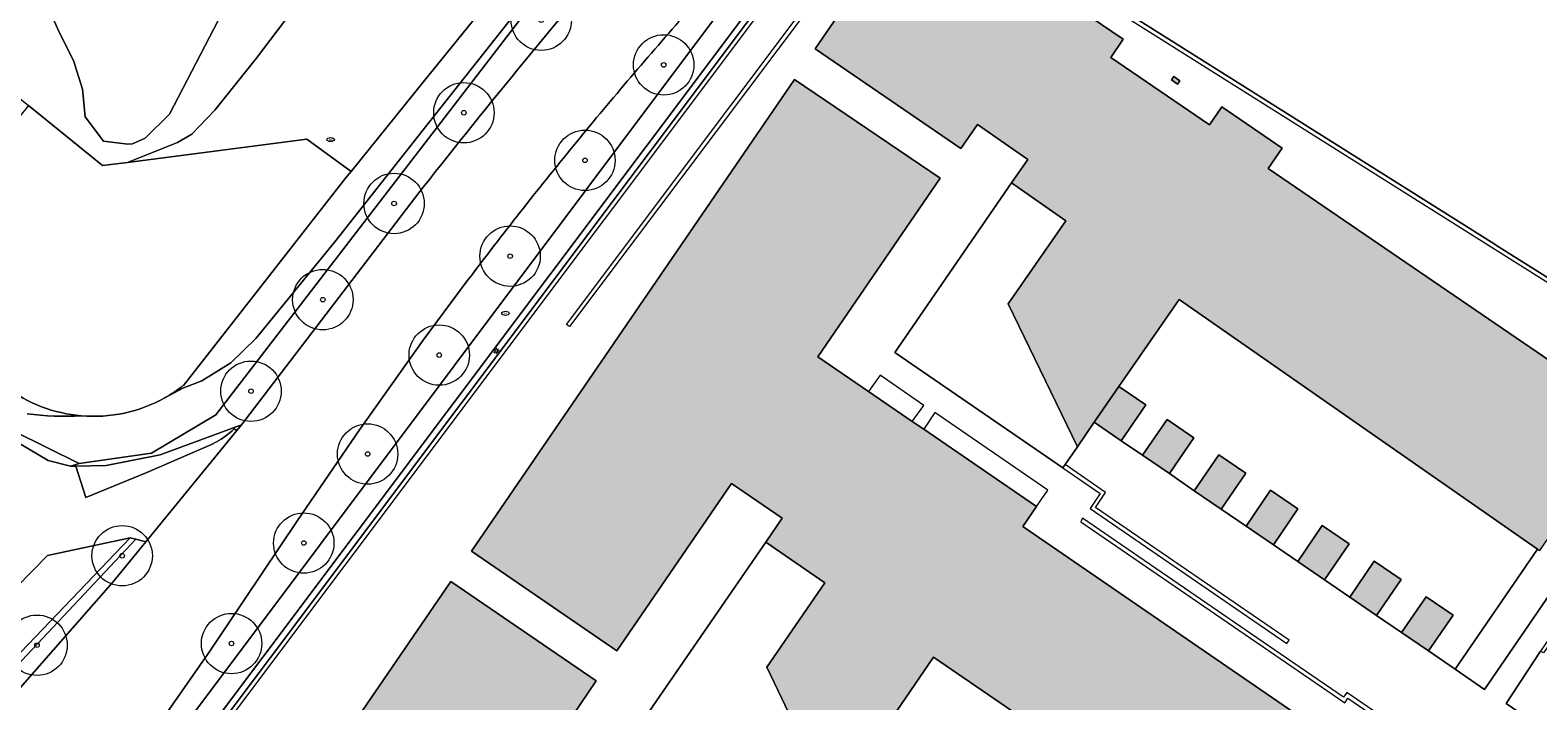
# Model space of a CAD drawing. Header units: metres. Extents: x 187482 to 189800, y 333582 to 335019.
# Tile 89 of 256: x 187967 to 188092, y 334391 to 334447. Entities that reach past the tile are written whole.
import ezdxf
from ezdxf.enums import TextEntityAlignment as Align

# ---------------------------------------------------------------- set-up
doc = ezdxf.new("R2010")
doc.units = ezdxf.units.M
doc.layers.get('0').update_dxf_attribs({"color": 252, "lineweight": 18})
for name, color, linetype, lineweight in [('B-WE-GR-BEPLANTING_CULTUUR_HEESTERS-GV', 252, 'Continuous', 18), ('B-WE-GR-BOOM-S', 252, 'Continuous', 18), ('B-WE-GR-HAAG-G', 252, 'GR-HAAG1-SO', 18), ('B-WE-IE-MEUBILAIR-S', 252, 'Continuous', 18), ('B-WE-IE-TERREINAFSCHEIDING_KUNSTMATIG_MUUR-G', 252, 'IE-TERREINAFSCHEIDING_KUNSTMATIG-SO', 18), ('B-WE-OG-BEBOUWING-GV', 252, 'Continuous', 18), ('B-WE-OG-TERREIN_ERF-GV', 252, 'Continuous', 18), ('B-WE-VH-GESLOTENVERHARDING_ASFALT-GV', 252, 'Continuous', 18), ('B-WE-VH-OPENVERHARDING_TEGEL-GV', 252, 'Continuous', 18)]:
    doc.layers.add(name, color=color, linetype=linetype, lineweight=lineweight)
doc.layers.add('B-WE-OG-BEBOUWING-V', color=7, linetype='Continuous', lineweight=18, true_color=0xf0f0f0)
doc.styles.add('NLCS-ISO', font='NLCS-ISO.ttf')
doc.linetypes.add('GR-HAAG1-SO', pattern='A,6,[176,NLCS.SHX,S=0.125,R=0,X=0,Y=0],-2', length=8)
doc.linetypes.add('IE-TERREINAFSCHEIDING_KUNSTMATIG-SO', pattern='A,4,[82,NLCS.SHX,S=0.75,R=90,X=0,Y=0],4,-2', length=10)

# ---------------------------------------------------------------- blocks, each defined once
blk = doc.blocks.new('SIE-MEUBILAIR_PAAL_LICHTMAST-SO')
for points in [[(-0.62, 0), (-1, 0)], [(-0.71, 0.71), (-0.44, 0.44)], [(0, 1), (0, 0.62)], [(0.44, 0.44), (0.71, 0.71)], [(1, 0), (0.62, 0)], [(-0.71, -0.71), (-0.44, -0.44)], [(0, -0.62), (0, -1)], [(0.44, -0.44), (0.71, -0.71)]]:
    blk.add_lwpolyline(points)
blk.add_circle((0, 0), 0.5)
blk = doc.blocks.new('SIE-MEUBILAIR_PUT_BRANDKRAAN-SO')
blk.add_ellipse((0, 0), major_axis=(1.25, 0), ratio=0.54)
at = {"style": 'NLCS-ISO'}
blk.add_text('bk', height=0.75, dxfattribs=at).set_placement((0.03, 0), align=Align.MIDDLE_CENTER)
blk = doc.blocks.new('SGR-BOOM_GBKN-SO')
at = {"color": 0, "linetype": 'ByBlock', "lineweight": 18}
for radius in [2, 0.15]:
    blk.add_circle((0, 0), radius, dxfattribs=at)

msp = doc.modelspace()

# ---------------------------------------------------------------- hatches: boundary and pattern name
at = {"layer": 'B-WE-OG-BEBOUWING-V'}
h = msp.add_hatch(color=256, dxfattribs=at)
h.dxf.hatch_style = 1
h.paths.add_polyline_path([(188070.412, 334404.119), (188072.445, 334407.09), (188070.175, 334408.643), (188068.142, 334405.672)], flags=16)
h.paths.add_polyline_path([(188066.095, 334407.073), (188068.127, 334410.044), (188065.89, 334411.574), (188063.857, 334408.603)], flags=16)
h.paths.add_polyline_path([(188057.805, 334412.743), (188059.838, 334415.714), (188057.609, 334417.239), (188055.576, 334414.268)], flags=16)
h.paths.add_polyline_path([(188061.793, 334410.015), (188063.826, 334412.986), (188061.596, 334414.511), (188059.564, 334411.54)], flags=16)
h.paths.add_polyline_path([(188074.648, 334401.221), (188076.681, 334404.193), (188074.46, 334405.712), (188072.427, 334402.741)], flags=16)
h.paths.add_polyline_path([(188045.975, 334453.542), (188046.645, 334453.077), (188046.847, 334453.367), (188046.177, 334453.832)], flags=16)
h.paths.add_polyline_path([(188062.47, 334442.253), (188062.672, 334442.543), (188062.167, 334442.896), (188061.964, 334442.607)], flags=16)
h.paths.add_polyline_path([(188055.576, 334414.268), (188057.609, 334417.239), (188062.605, 334424.419), (188092.295, 334403.761), (188092.435, 334403.664), (188098.466, 334412.455), (188100.757, 334410.897), (188103.467, 334414.842), (188100.787, 334416.672), (188099.659, 334415.02), (188069.986, 334435.287), (188071.132, 334436.966), (188066.127, 334440.392), (188065.103, 334438.896), (188056.93, 334444.476), (188057.958, 334445.982), (188052.499, 334449.707), (188051.5, 334448.265), (188039.96, 334456.146), (188032.467, 334445.19), (188044.524, 334436.941), (188045.895, 334438.92), (188050.067, 334436.017), (188048.72, 334434.081), (188053.22, 334430.95), (188048.429, 334424.066), (188054.183, 334412.247)], flags=17)
h = msp.add_hatch(color=256, dxfattribs=at)
h.dxf.hatch_style = 1
h.paths.add_polyline_path([(188043.481, 334378.883), (188045.705, 334377.358), (188047.741, 334380.327), (188045.517, 334381.852)], flags=16)
h.paths.add_polyline_path([(188070.412, 334404.119), (188072.445, 334407.09), (188070.175, 334408.643), (188068.142, 334405.672)], flags=16)
h.paths.add_polyline_path([(188066.095, 334407.073), (188068.127, 334410.044), (188065.89, 334411.574), (188063.857, 334408.603)], flags=16)
h.paths.add_polyline_path([(188057.805, 334412.743), (188059.838, 334415.714), (188057.609, 334417.239), (188055.576, 334414.268)], flags=16)
h.paths.add_polyline_path([(188078.95, 334398.279), (188080.982, 334401.25), (188078.761, 334402.769), (188076.729, 334399.798)], flags=16)
h.paths.add_polyline_path([(188037.248, 334387.524), (188035.212, 334384.555), (188037.469, 334383.007), (188039.505, 334385.976)], flags=16)
h.paths.add_polyline_path([(188083.251, 334395.336), (188085.284, 334398.308), (188083.063, 334399.827), (188081.03, 334396.856)], flags=16)
h.paths.add_polyline_path([(188061.793, 334410.015), (188063.826, 334412.986), (188061.596, 334414.511), (188059.564, 334411.54)], flags=16)
h.paths.add_polyline_path([(188047.747, 334375.957), (188049.963, 334374.438), (188051.999, 334377.407), (188049.783, 334378.926)], flags=16)
h.paths.add_polyline_path([(188074.648, 334401.221), (188076.681, 334404.193), (188074.46, 334405.712), (188072.427, 334402.741)], flags=16)
h.paths.add_polyline_path([(188039.182, 334381.832), (188041.397, 334380.313), (188043.434, 334383.281), (188041.218, 334384.801)], flags=16)
h.paths.add_polyline_path([(188062.47, 334442.253), (188062.672, 334442.543), (188062.167, 334442.896), (188061.964, 334442.607)], flags=16)
h.paths.add_polyline_path([(188028.36, 334404.331), (188033.245, 334400.988), (188028.459, 334393.997), (188033.903, 334382.641), (188035.212, 334384.555), (188037.248, 334387.524), (188042.244, 334394.827), (188068.01, 334377.191), (188068.487, 334377.887), (188068.963, 334378.582), (188070.443, 334378.312), (188071.943, 334378.202), (188073.446, 334378.253), (188074.935, 334378.465), (188076.393, 334378.835), (188077.803, 334379.359), (188079.149, 334380.031), (188080.415, 334380.843), (188081.022, 334380.383), (188083.899, 334384.589), (188081.638, 334386.14), (188076.137, 334389.914), (188074.992, 334388.244), (188049.646, 334405.63), (188050.792, 334407.298), (188041.443, 334413.692), (188040.503, 334414.335), (188036.872, 334416.819), (188032.686, 334419.682), (188042.815, 334434.475), (188030.735, 334442.642), (188003.993, 334403.587), (188016.033, 334395.352), (188025.518, 334409.199), (188029.722, 334406.321)], flags=17)
h = msp.add_hatch(color=256, dxfattribs=at)
h.dxf.hatch_style = 1
h.paths.add_polyline_path([(188037.248, 334387.524), (188035.212, 334384.555), (188037.469, 334383.007), (188039.505, 334385.976)], flags=16)
h.paths.add_polyline_path([(187999.276, 334372.226), (187999.237, 334372.17), (187999.732, 334371.831), (187999.77, 334371.887), (187999.937, 334372.13), (187999.672, 334372.311), (187999.441, 334372.469)], flags=0)
h.paths.add_polyline_path([(187990.088, 334378.526), (187990.248, 334378.76), (187989.761, 334379.093), (187989.601, 334378.86), (187989.556, 334378.794), (187990.043, 334378.461)], flags=16)
h.paths.add_polyline_path([(188001.804, 334374.541), (188005.188, 334379.488), (188009.383, 334376.618), (188008.049, 334374.63), (188008.598, 334374.252), (188021.914, 334365.09), (188022.956, 334366.519), (188024.43, 334366.25), (188025.924, 334366.138), (188027.422, 334366.186), (188028.906, 334366.392), (188030.36, 334366.754), (188031.767, 334367.269), (188033.112, 334367.93), (188034.379, 334368.73), (188034.952, 334368.345), (188037.81, 334372.544), (188030.523, 334377.528), (188021.104, 334383.97), (188020.169, 334384.609), (188016.545, 334387.088), (188012.354, 334389.954), (188014.322, 334392.867), (188002.283, 334401.101), (187989.759, 334382.783), (187997.389, 334377.562)], flags=17)
h.paths.add_polyline_path([(187994.806, 334375.291), (187994.764, 334375.231), (187995.259, 334374.892), (187995.3, 334374.952), (187995.463, 334375.191), (187994.968, 334375.529)], flags=16)
h.paths.add_polyline_path([(188001.804, 334374.541), (187997.389, 334377.562), (187994.539, 334373.397), (187998.955, 334370.376)], flags=16)

# ---------------------------------------------------------------- linework, layer by layer
at = {"layer": 'B-WE-GR-BEPLANTING_CULTUUR_HEESTERS-GV', "flags": 128}
for points in [[(188091.274, 334546.824), (188090.107, 334546.556), (188085.547, 334539.562), (188071.978, 334521.301), (188065.145, 334513.152), (188042.285, 334488.505), (188040.314, 334486.38), (188013.616, 334457.441), (188014.718, 334456.356), (187982.822, 334414.89), (187977.501, 334411.717), (187971.493, 334410.857), (187970.78, 334410.629), (187971.227, 334410.636), (187973.734, 334410.677), (187978.194, 334411.58), (187984.946, 334414.064), (188000, 334433.724)], [(187969.257, 334374.555), (188024.71, 334448.455)], [(188003.481, 334425.753), (188000, 334421.054), (187994.709, 334413.644), (187989.574, 334406.126), (187982.324, 334395.327), (187977.724, 334388.748), (187973.564, 334383.113), (187969.248, 334377.598), (187968.548, 334376.411), (187968.199, 334375.078), (187968.377, 334374.591), (187968.544, 334374.477)], [(187942.123, 334367.38), (187954.833, 334380.22), (187956.543, 334381.968), (187966.216, 334391.856), (187974.291, 334401.036), (187977.026, 334404.38), (187976.187, 334404.596), (187959.889, 334387.265), (187944.425, 334370.789), (187942.786, 334369.429), (187940.938, 334368.244), (187938.811, 334367.302), (187936.789, 334366.535), (187934.348, 334366.047), (187932.186, 334365.698), (187929.954, 334365.559), (187927.758, 334365.733), (187917.95, 334370.708), (187917.78, 334370.508), (187925.881, 334364.091)], [(187927.879, 334366.767), (187918.311, 334371.133), (187917.95, 334370.708), (187927.758, 334365.733), (187929.954, 334365.559), (187932.186, 334365.698), (187934.348, 334366.047), (187936.789, 334366.535), (187938.811, 334367.302), (187940.938, 334368.244), (187942.786, 334369.429), (187944.425, 334370.789), (187959.889, 334387.265), (187976.187, 334404.596)], [(187976.187, 334404.596), (187975.724, 334404.715), (187959.419, 334387.689), (187943.842, 334371.423)]]:
    msp.add_lwpolyline(points, dxfattribs=at)
at = {"layer": 'B-WE-GR-BEPLANTING_CULTUUR_HEESTERS-GV'}
for points in [[(188008.294, 334444.041, -0.0056295), (188016.815, 334454.171)], [(188021.203, 334447.458, 0.0051548), (188016.612, 334442.164)], [(188000, 334433.724, -0.0056394), (188008.294, 334444.041)], [(188016.612, 334442.164, 0.0050619), (188012.127, 334436.781)], [(188012.127, 334436.781, 0.0047697), (188007.749, 334431.31)], [(188007.749, 334431.31, 0.0049948), (188003.481, 334425.753)]]:
    msp.add_lwpolyline(points, format="xyb", dxfattribs=at)
at = {"layer": 'B-WE-GR-BEPLANTING_CULTUUR_HEESTERS-GV', "flags": 128}
msp.add_lwpolyline([(187962.816, 334416.001), (187961.4, 334417.314), (187960.257, 334418.573), (187959.347, 334419.985), (187958.098, 334421.208), (187957.419, 334421.872), (187956.861, 334422.247), (187956.112, 334422.567), (187955.326, 334422.491), (187954.917, 334422.082), (187964.9, 334413.471), (187968.932, 334411.111), (187970.78, 334410.629), (187971.493, 334410.857), (187966.147, 334413.495)], close=True, dxfattribs=at)
at = {"layer": 'B-WE-GR-HAAG-G', "ltscale": 0.2, "flags": 128}
msp.add_lwpolyline([(187984.946, 334414.064), (187978.194, 334411.58), (187973.734, 334410.677), (187971.227, 334410.636), (187970.78, 334410.629), (187968.932, 334411.111), (187964.9, 334413.471), (187954.917, 334422.082)], dxfattribs=at)
at = {"layer": 'B-WE-IE-TERREINAFSCHEIDING_KUNSTMATIG_MUUR-G', "ltscale": 0.2, "flags": 128}
for points in [[(187971.493, 334410.857), (187977.501, 334411.717), (187982.822, 334414.89), (188014.718, 334456.356), (188013.616, 334457.441), (188040.314, 334486.38), (188042.285, 334488.505), (188065.145, 334513.152), (188071.978, 334521.301), (188085.547, 334539.562), (188090.107, 334546.556)], [(188036.877, 334460.252), (187971.77, 334373.508)], [(188042.058, 334456.235), (188039.159, 334458.18), (188012.11, 334422.205), (188011.847, 334422.37), (188039.09, 334458.65), (188042.232, 334456.489)], [(187971.77, 334373.508), (187971.601, 334373.633), (187971.51, 334373.701), (188034.718, 334457.935)], [(188049.235, 334453.86), (188049.057, 334453.594), (188108.924, 334415.905), (188106.836, 334412.617), (188105.153, 334413.727), (188092.534, 334395.311)], [(188049.235, 334453.86), (188088.462, 334429.185), (188089.115, 334428.774), (188102.564, 334420.314), (188109.344, 334416.049)], [(188048.72, 334434.081), (188039.065, 334420.035), (188052.973, 334410.497)], [(188040.503, 334414.335), (188041.445, 334415.661), (188037.846, 334418.167), (188036.872, 334416.819)], [(187962.816, 334416.001), (187966.147, 334413.495), (187971.493, 334410.857)], [(188050.792, 334407.298), (188051.736, 334408.652), (188042.359, 334415.067), (188041.443, 334413.692)], [(188053.163, 334410.766), (188054.183, 334412.247)], [(188057.805, 334412.743), (188059.564, 334411.54)], [(188052.973, 334410.497), (188056.062, 334408.383), (188055.226, 334407.14), (188071.529, 334395.962), (188071.71, 334396.222), (188055.665, 334407.219), (188056.513, 334408.465), (188053.163, 334410.766)], [(188052.973, 334410.497), (188053.163, 334410.766)], [(188061.793, 334410.015), (188063.857, 334408.603)], [(188066.095, 334407.073), (188068.142, 334405.672)], [(188032.694, 334380.873), (188032.628, 334380.777), (188018.707, 334390.321), (188028.36, 334404.331)], [(188070.412, 334404.119), (188072.427, 334402.741)], [(188085.472, 334393.817), (188092.295, 334403.761)], [(188074.648, 334401.221), (188076.729, 334399.798)], [(188078.95, 334398.279), (188081.03, 334396.856)], [(188083.251, 334395.336), (188085.472, 334393.817)]]:
    msp.add_lwpolyline(points, dxfattribs=at)
msp.add_lwpolyline([(188082.492, 334387.387), (188082.668, 334387.659), (188076.479, 334391.903), (188076.201, 334391.499), (188070.971, 334395.089), (188054.608, 334406.319), (188054.458, 334406.029), (188076.317, 334391.046), (188076.584, 334391.44)], close=True, dxfattribs=at)
at = {"layer": 'B-WE-OG-BEBOUWING-GV', "flags": 128}
for points in [[(188039.96, 334456.146), (188032.467, 334445.19), (188044.524, 334436.941), (188045.895, 334438.92), (188050.067, 334436.017), (188048.72, 334434.081), (188053.22, 334430.95), (188048.429, 334424.066), (188054.183, 334412.247), (188055.576, 334414.268), (188057.609, 334417.239), (188062.605, 334424.419), (188092.295, 334403.761), (188092.435, 334403.664)], [(188099.659, 334415.02), (188069.986, 334435.287), (188071.132, 334436.966), (188066.127, 334440.392), (188065.103, 334438.896), (188056.93, 334444.476), (188057.958, 334445.982), (188052.499, 334449.707)], [(188074.992, 334388.244), (188049.646, 334405.63), (188050.792, 334407.298), (188041.443, 334413.692), (188040.503, 334414.335), (188036.872, 334416.819), (188032.686, 334419.682), (188042.815, 334434.475), (188030.735, 334442.642), (188003.993, 334403.587), (188016.033, 334395.352), (188025.518, 334409.199), (188029.722, 334406.321), (188028.36, 334404.331), (188033.245, 334400.988), (188028.459, 334393.997), (188033.903, 334382.641)], [(188012.354, 334389.954), (188014.322, 334392.867), (188002.283, 334401.101), (187989.759, 334382.783)], [(188037.248, 334387.524), (188042.244, 334394.827), (188068.01, 334377.191)]]:
    msp.add_lwpolyline(points, dxfattribs=at)
for points in [[(188062.47, 334442.253), (188062.672, 334442.543), (188062.167, 334442.896), (188061.964, 334442.607)], [(188057.805, 334412.743), (188059.838, 334415.714), (188057.609, 334417.239), (188055.576, 334414.268)], [(188061.793, 334410.015), (188063.826, 334412.986), (188061.596, 334414.511), (188059.564, 334411.54)], [(188066.095, 334407.073), (188068.127, 334410.044), (188065.89, 334411.574), (188063.857, 334408.603)], [(188070.412, 334404.119), (188072.445, 334407.09), (188070.175, 334408.643), (188068.142, 334405.672)], [(188074.648, 334401.221), (188076.681, 334404.193), (188074.46, 334405.712), (188072.427, 334402.741)], [(188078.95, 334398.279), (188080.982, 334401.25), (188078.761, 334402.769), (188076.729, 334399.798)], [(188083.251, 334395.336), (188085.284, 334398.308), (188083.063, 334399.827), (188081.03, 334396.856)]]:
    msp.add_lwpolyline(points, close=True, dxfattribs=at)
at = {"layer": 'B-WE-OG-TERREIN_ERF-GV', "flags": 128}
for points in [[(187962.816, 334416.001), (187966.147, 334413.495), (187971.493, 334410.857), (187977.501, 334411.717), (187982.822, 334414.89), (188014.718, 334456.356), (188013.616, 334457.441), (188040.314, 334486.38), (188042.285, 334488.505), (188065.145, 334513.152), (188071.978, 334521.301), (188085.547, 334539.562), (188090.107, 334546.556)], [(188090.107, 334546.556), (188081.996, 334535.387), (188074.135, 334524.78), (188068.825, 334517.886), (188063.561, 334511.955), (188057.111, 334505.383), (188040.822, 334487.517), (188013.032, 334457.52), (188014.135, 334456.347), (188000, 334438.467), (187992.683, 334429.211), (187986.126, 334421.211), (187984.065, 334419.193), (187981.651, 334417.692), (187980.086, 334417.083), (187978.588, 334416.29)], [(187965.441, 334417.18), (187951.805, 334427.264), (187955.398, 334432.123), (187956.888, 334430.932), (187958.223, 334432.58), (187956.688, 334433.807), (187964.161, 334443.03), (187967.295, 334440.491), (187973.442, 334435.51), (187975.488, 334435.777), (187979.653, 334437.441), (187980.818, 334438.11), (187982.725, 334440.103), (187986.163, 334444.386), (188000, 334462.622)], [(188000, 334462.622), (187986.163, 334444.386), (187982.725, 334440.103), (187980.818, 334438.11), (187979.653, 334437.441), (187975.488, 334435.777), (187990.362, 334437.715), (187994.026, 334435.037), (188000, 334442.42), (188007.339, 334451.49)], [(188034.718, 334457.935), (187971.51, 334373.701), (187971.601, 334373.633), (187971.376, 334373.329), (187974.482, 334371.186), (187974.293, 334370.952), (187978.39, 334368.095)], [(187978.588, 334416.29), (187980.086, 334417.083), (187981.651, 334417.692), (187984.065, 334419.193), (187986.126, 334421.211), (187992.683, 334429.211), (188000, 334438.467), (188014.135, 334456.347)], [(188100.757, 334410.897), (188087.888, 334392.159), (188085.472, 334393.817), (188083.251, 334395.336), (188081.03, 334396.856), (188078.95, 334398.279), (188076.729, 334399.798), (188074.648, 334401.221), (188072.427, 334402.741), (188070.412, 334404.119), (188068.142, 334405.672), (188066.095, 334407.073), (188063.857, 334408.603), (188061.793, 334410.015), (188059.564, 334411.54), (188057.805, 334412.743), (188055.576, 334414.268), (188054.183, 334412.247), (188053.163, 334410.766), (188052.973, 334410.497), (188039.065, 334420.035), (188048.72, 334434.081), (188050.067, 334436.017), (188045.895, 334438.92), (188044.524, 334436.941), (188032.467, 334445.19), (188039.96, 334456.146)], [(188102.564, 334420.314), (188089.115, 334428.774), (188088.462, 334429.185), (188049.235, 334453.86)], [(188049.235, 334453.86), (188088.462, 334429.185), (188089.115, 334428.774), (188102.564, 334420.314)], [(188007.339, 334451.49), (188000, 334442.42), (187994.026, 334435.037), (187993.563, 334434.465), (187984.801, 334423.284), (187980.13, 334417.324)], [(188052.499, 334449.707), (188057.958, 334445.982), (188056.93, 334444.476), (188065.103, 334438.896), (188066.127, 334440.392), (188071.132, 334436.966), (188069.986, 334435.287), (188099.659, 334415.02)], [(187968.564, 334449.476), (187969.811, 334446.603), (187971.028, 334444.227), (187971.772, 334441.841), (187972.003, 334439.564), (187973.52, 334437.539), (187975.519, 334437.277), (187975.924, 334437.305), (187976.967, 334437.797), (187978.968, 334439.765), (187983.406, 334448.278)], [(187983.406, 334448.278), (187978.968, 334439.765), (187976.967, 334437.797), (187975.924, 334437.305), (187975.519, 334437.277), (187973.52, 334437.539), (187972.003, 334439.564), (187971.772, 334441.841), (187971.028, 334444.227), (187969.811, 334446.603), (187968.564, 334449.476)], [(188018.707, 334390.321), (188028.36, 334404.331), (188029.722, 334406.321), (188025.518, 334409.199), (188016.033, 334395.352), (188003.993, 334403.587), (188030.735, 334442.642), (188042.815, 334434.475), (188032.686, 334419.682), (188036.872, 334416.819), (188040.503, 334414.335), (188041.443, 334413.692), (188050.792, 334407.298), (188049.646, 334405.63), (188074.992, 334388.244)], [(187975.488, 334435.777), (187973.442, 334435.51), (187967.295, 334440.491), (187958.495, 334429.63), (187956.888, 334430.932), (187955.398, 334432.123), (187951.805, 334427.264), (187965.441, 334417.18)], [(187980.13, 334417.324), (187984.801, 334423.284), (187993.563, 334434.465), (187994.026, 334435.037), (187990.362, 334437.715), (187975.488, 334435.777)], [(187940.615, 334374.404), (187968.879, 334403.234), (187975.724, 334404.715), (187976.187, 334404.596), (187977.026, 334404.38), (187984.551, 334413.581), (187984.337, 334413.717), (187984.161, 334413.562), (187983.995, 334413.416), (187983.635, 334413.137), (187983.258, 334412.88), (187982.866, 334412.648), (187982.461, 334412.44), (187977.111, 334410.106), (187972.039, 334408.031), (187971.227, 334410.636), (187970.78, 334410.629), (187968.932, 334411.111), (187964.9, 334413.471)], [(187943.842, 334371.423), (187959.419, 334387.689), (187975.724, 334404.715), (187968.879, 334403.234), (187940.615, 334374.404)], [(187989.759, 334382.783), (188002.283, 334401.101), (188014.322, 334392.867), (188012.354, 334389.954)], [(188068.01, 334377.191), (188042.244, 334394.827), (188037.248, 334387.524)], [(188098.432, 334384.998), (188089.679, 334390.983), (188092.534, 334395.311)]]:
    msp.add_lwpolyline(points, dxfattribs=at)
for points in [[(188062.47, 334442.253), (188061.964, 334442.607), (188062.167, 334442.896), (188062.672, 334442.543)], [(188054.183, 334412.247), (188048.429, 334424.066), (188053.22, 334430.95), (188048.72, 334434.081), (188039.065, 334420.035), (188052.973, 334410.497), (188053.163, 334410.766)], [(188085.472, 334393.817), (188092.295, 334403.761), (188062.605, 334424.419), (188057.609, 334417.239), (188059.838, 334415.714), (188057.805, 334412.743), (188059.564, 334411.54), (188061.596, 334414.511), (188063.826, 334412.986), (188061.793, 334410.015), (188063.857, 334408.603), (188065.89, 334411.574), (188068.127, 334410.044), (188066.095, 334407.073), (188068.142, 334405.672), (188070.175, 334408.643), (188072.445, 334407.09), (188070.412, 334404.119), (188072.427, 334402.741), (188074.46, 334405.712), (188076.681, 334404.193), (188074.648, 334401.221), (188076.729, 334399.798), (188078.761, 334402.769), (188080.982, 334401.25), (188078.95, 334398.279), (188081.03, 334396.856), (188083.063, 334399.827), (188085.284, 334398.308), (188083.251, 334395.336)], [(187971.227, 334410.636), (187972.039, 334408.031), (187977.111, 334410.106), (187982.461, 334412.44), (187982.866, 334412.648), (187983.258, 334412.88), (187983.635, 334413.137), (187983.995, 334413.416), (187984.161, 334413.562), (187984.337, 334413.717), (187984.551, 334413.581), (187984.946, 334414.064), (187978.194, 334411.58), (187973.734, 334410.677)], [(188085.472, 334393.817), (188087.888, 334392.159), (188100.757, 334410.897), (188098.466, 334412.455), (188092.435, 334403.664), (188092.295, 334403.761)], [(188111.881, 334390.174), (188107.343, 334400.128), (188106.884, 334399.935), (188103.136, 334408.196), (188102.256, 334408.929), (188092.773, 334395.193), (188092.534, 334395.311), (188089.679, 334390.983), (188098.432, 334384.998), (188098.545, 334385.046)], [(188028.36, 334404.331), (188018.707, 334390.321), (188032.628, 334380.777), (188032.694, 334380.873), (188033.903, 334382.641), (188028.459, 334393.997), (188033.245, 334400.988)]]:
    msp.add_lwpolyline(points, close=True, dxfattribs=at)
at = {"layer": 'B-WE-OG-TERREIN_ERF-GV'}
for points in [[(187965.441, 334417.18, 0.0697706), (187968.39, 334415.554)], [(187968.39, 334415.554, -0.0697706), (187965.441, 334417.18)], [(187980.13, 334417.324, -0.0178899), (187979.377, 334416.78)], [(187979.377, 334416.78, 0.0178899), (187980.13, 334417.324)], [(187978.588, 334416.29, -0.0741786), (187975.242, 334415.03)], [(187975.242, 334415.03, 0.0741786), (187978.588, 334416.29)], [(187979.377, 334416.78, -0.0179175), (187978.588, 334416.29)], [(187978.588, 334416.29, 0.0179175), (187979.377, 334416.78)], [(187971.674, 334414.804, -0.0483689), (187967.187, 334414.973)], [(187967.187, 334414.973, 0.0483689), (187971.674, 334414.804)], [(187968.39, 334415.554, 0.0700017), (187971.674, 334414.804)], [(187971.674, 334414.804, -0.0700017), (187968.39, 334415.554)], [(187975.242, 334415.03, -0.0745366), (187971.674, 334414.804)], [(187971.674, 334414.804, 0.0745366), (187975.242, 334415.03)]]:
    msp.add_lwpolyline(points, format="xyb", dxfattribs=at)
at = {"layer": 'B-WE-VH-GESLOTENVERHARDING_ASFALT-GV'}
for points in [[(188016.815, 334454.171, 0.0056295), (188008.294, 334444.041)], [(188016.612, 334442.164, -0.0051548), (188021.203, 334447.458)], [(188008.294, 334444.041, 0.0056394), (188000, 334433.724)], [(188012.127, 334436.781, -0.0050619), (188016.612, 334442.164)], [(188007.749, 334431.31, -0.0047697), (188012.127, 334436.781)], [(188003.481, 334425.753, -0.0049948), (188007.749, 334431.31)]]:
    msp.add_lwpolyline(points, format="xyb", dxfattribs=at)
at = {"layer": 'B-WE-VH-GESLOTENVERHARDING_ASFALT-GV', "flags": 128}
for points in [[(188000, 334433.724), (187984.946, 334414.064), (187984.551, 334413.581), (187977.026, 334404.38), (187974.291, 334401.036), (187966.216, 334391.856), (187956.543, 334381.968), (187956.552, 334378.642), (187956.946, 334378.224), (187940.704, 334361.92), (187938.919, 334360.157), (187936.922, 334358.638), (187936.779, 334358.419), (187935.05, 334357.313), (187932.216, 334356.898)], [(187943.546, 334346.186), (187943.755, 334346.422), (187944.712, 334348.588), (187945.947, 334350.432), (187946.199, 334350.497), (187952.744, 334357.996), (187956.875, 334362.898), (187961.819, 334368.681), (187969.248, 334377.598), (187973.564, 334383.113), (187977.724, 334388.748), (187982.324, 334395.327), (187989.574, 334406.126), (187994.709, 334413.644), (188000, 334421.054), (188003.481, 334425.753)]]:
    msp.add_lwpolyline(points, dxfattribs=at)
at = {"layer": 'B-WE-VH-OPENVERHARDING_TEGEL-GV', "flags": 128}
for points in [[(188033.433, 334460.033), (188033.072, 334459.566), (188027.073, 334451.59), (188024.976, 334448.802), (188024.71, 334448.455), (187969.257, 334374.555), (187968.957, 334374.177), (187970.392, 334373.088), (187970.847, 334373.694), (188026.345, 334447.6), (188033.828, 334457.607)], [(187970.847, 334373.694), (187971.376, 334373.329), (187971.601, 334373.633), (187971.51, 334373.701), (188034.718, 334457.935), (188036.366, 334460.131), (188036.065, 334460.346)], [(188033.828, 334457.607), (188026.345, 334447.6), (187970.847, 334373.694)]]:
    msp.add_lwpolyline(points, dxfattribs=at)

# ---------------------------------------------------------------- block references
at = {"layer": 'B-WE-GR-BOOM-S', "xscale": 1.25, "yscale": 1.25, "zscale": 1.25}
for p in [(188009.77, 334447.55), (188019.91, 334443.85), (188003.36, 334439.89), (188013.39, 334435.95), (187997.58, 334432.38), (188007.19, 334428.02), (187991.68, 334424.42), (188001.32, 334419.83), (187985.73, 334416.84), (187995.39, 334411.64), (187990.1, 334404.27), (187975.06, 334403.22), (187968.01, 334395.813), (187984.12, 334395.95)]:
    msp.add_blockref('SGR-BOOM_GBKN-SO', p, dxfattribs=at)
at = {"layer": 'B-WE-IE-MEUBILAIR-S', "xscale": 0.25, "yscale": 0.25, "zscale": 0.25}
for name, p in [('SIE-MEUBILAIR_PUT_BRANDKRAAN-SO', (187992.325, 334437.672)), ('SIE-MEUBILAIR_PUT_BRANDKRAAN-SO', (188006.806, 334423.289)), ('SIE-MEUBILAIR_PAAL_LICHTMAST-SO', (188006.038, 334420.174))]:
    msp.add_blockref(name, p, dxfattribs=at)

doc.saveas('drawing.dxf')
